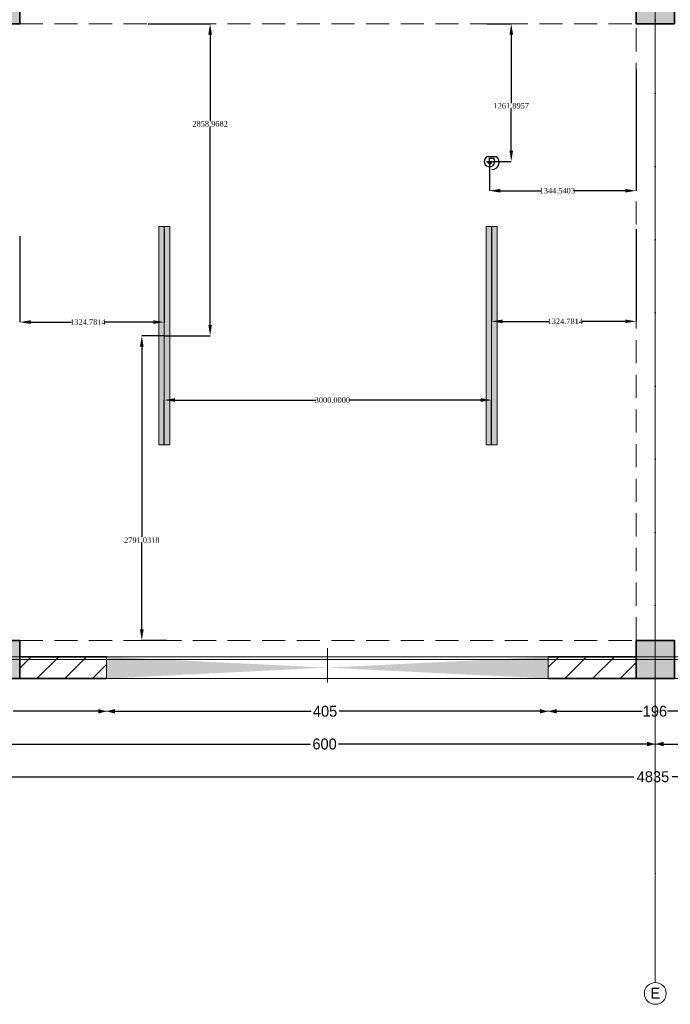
# Model space of a CAD drawing. Header units: inches. Extents: x -177438 to 34922, y -9538 to 55319.
# Tile 30 of 59: x 1944 to 7906, y -9538 to -515. Entities that reach past the tile are written whole.
import ezdxf
from ezdxf.enums import TextEntityAlignment as Align

# ---------------------------------------------------------------- set-up
doc = ezdxf.new("R2010")
doc.units = ezdxf.units.IN
doc.header["$MEASUREMENT"] = 0
doc.set_wipeout_variables(frame=1)
for name, pattern in [('Dot & Dashed', [670.277762, 317.5, -176.388889, 0, -176.388874]), ('Hidden', [317.5, 211.666667, -105.833333]), ('Wipeout_Contour', [1000, 0, -1000])]:
    doc.linetypes.add(name, pattern=pattern)
for name, color, linetype in [('- განათება', 7, 'Continuous'), ('Dimensioning - General', 7, 'Continuous'), ('Structural - Bearing', 7, 'Continuous'), ('Structural - Grid', 7, 'Continuous')]:
    doc.layers.add(name, color=color, linetype=linetype)
for name, color, linetype, lineweight in [('New_2D Drafting - General_Pen_No__2', 8, 'Continuous', 15), ('Structural - Bearing_Pen_No__1', 7, 'Continuous', 13), ('Structural - Bearing_Pen_No__20', 1, 'Continuous', 0), ('Structural - Bearing_Pen_No__27', 7, 'Continuous', 35)]:
    doc.layers.add(name, color=color, linetype=linetype, lineweight=lineweight)
for name, color, linetype, lineweight, true_color in [('Structural - Bearing_Pen_No__102', 7, 'Continuous', 13, 0xcccccc), ('Structural - Bearing_Pen_No__108', 7, 'Continuous', 13, 0xfd8379), ('Structural - Bearing_Pen_No__161', 7, 'Continuous', 13, 0x6a6a6a), ('Structural - Bearing_Pen_No__28', 7, 'Continuous', 35, 0xa80f02), ('Structural - Bearing_Pen_No__63', 7, 'Continuous', 18, 0xff9955), ('Structural - Bearing_Pen_No__81', 7, 'Continuous', 20, 0x6a6a6a), ('Structural - Grid_Pen_No__81', 7, 'Continuous', 20, 0x6a6a6a)]:
    doc.layers.add(name, color=color, linetype=linetype, lineweight=lineweight, true_color=true_color)
doc.styles.add('GENERATED_STYLE_3', font='txt')
doc.styles.get("Standard").update_dxf_attribs({"font": 'arial.ttf'})
doc.dimstyles.new('GENERATED_STYLE__2', dxfattribs={"dimtxt": 100, "dimasz": 76, "dimexe": 0.18, "dimexo": 0.0625, "dimgap": 0, "dimtad": 0, "dimtih": 1, "dimtoh": 1, "dimdec": 0, "dimlfac": 0.1, "dimzin": 0, "dimdsep": 46, "dimtxsty": 'GENERATED_STYLE_3', "dimblk": 'ARROWHEAD_5', "dimblk1": 'ARROWHEAD_5', "dimblk2": 'ARROWHEAD_5', "dimcen": 0.09, "dimse1": 1, "dimse2": 1, "dimclrd": 7, "dimclre": 7, "dimclrt": 7, "dimadec": 0, "dimazin": 0, "dimtfac": 1, "dimtdec": 4, "dimtmove": 0, "dimatfit": 3, "dimfxl": 1, "dimtolj": 1, "dimtzin": 0, "dimarcsym": 0})
doc.dimstyles.get("Standard").update_dxf_attribs({"dimtxt": 0.18, "dimasz": 0.18, "dimexe": 0.18, "dimexo": 0.0625, "dimgap": 0.09, "dimtad": 0, "dimtih": 1, "dimtoh": 1, "dimdec": 4, "dimzin": 0, "dimdsep": 46, "dimtxsty": 'Standard', "dimcen": 0.09, "dimadec": 0, "dimazin": 0, "dimtfac": 1, "dimtdec": 4, "dimtofl": 0, "dimtmove": 0, "dimatfit": 3, "dimfxl": 1, "dimtolj": 1, "dimtzin": 0, "dimarcsym": 0})
pattern_1 = [(45, (0, 0), (-127.2792, 127.2792), [])]

# ---------------------------------------------------------------- blocks, each defined once
blk = doc.blocks.new('Slab_1', base_point=(-47183.8, 14488))
at = {"layer": 'Structural - Bearing_Pen_No__1', "color": 7, "linetype": 'Continuous', "lineweight": 13, "flags": 128}
blk.add_lwpolyline([(-47183.8, 14488), (1166.2, 14488), (1166.2, 32488), (1166.2, 39238), (-26465.1, 39238), (-29183.8, 32838), (-47183.8, 32838)], close=True, dxfattribs=at)
blk = doc.blocks.new('Opening_2')
at = {"color": 254, "linetype": 'Wipeout_Contour', "lineweight": 0, "ltscale": 89410.088848}
blk.add_wipeout([(-28037.7, 14488), (-23990.2, 14488), (-26013.9, 14588)], dxfattribs=at).dxf.layer = 'Structural - Bearing'
at = {"layer": 'Structural - Bearing_Pen_No__1', "color": 7, "linetype": 'Continuous', "lineweight": 13, "flags": 128}
blk.add_lwpolyline([(-28037.7, 14488), (-23990.2, 14488)], dxfattribs=at)
at = {"color": 254, "linetype": 'Wipeout_Contour', "lineweight": 0, "ltscale": 89606.803775}
blk.add_wipeout([(-23990.2, 14688), (-28037.7, 14688), (-26013.9, 14588)], dxfattribs=at).dxf.layer = 'Structural - Bearing'
at = {"layer": 'Structural - Bearing_Pen_No__108', "linetype": 'Continuous', "lineweight": 13, "true_color": 0xfd8379}
for points in [[(-26013.9, 14588), (-28037.7, 14688), (-28037.7, 14488)], [(-26013.9, 14588), (-23990.2, 14488), (-23990.2, 14688)]]:
    blk.add_hatch(color=11, dxfattribs=at).paths.add_polyline_path(points)
at = {"layer": 'Structural - Bearing_Pen_No__1', "color": 7, "linetype": 'Continuous', "lineweight": 13, "flags": 128}
for points in [[(-23990.2, 14688), (-28037.7, 14688)], [(-28037.7, 14688), (-28037.7, 14488)], [(-23990.2, 14488), (-23990.2, 14688)]]:
    blk.add_lwpolyline(points, dxfattribs=at)
at = {"layer": 'Structural - Bearing_Pen_No__63', "color": 21, "linetype": 'Dot & Dashed', "lineweight": 18, "true_color": 0xff9955}
blk.add_line((-26013.9, 14768), (-26013.9, 14408), dxfattribs=at)
blk = doc.blocks.new('Wall_6', base_point=(1166.2, 14488))
at = {"layer": 'Structural - Bearing', "linetype": 'Continuous', "lineweight": 0, "true_color": 0x000000}
h = blk.add_hatch(dxfattribs=at)
h.set_pattern_fill('MASONRY_BLOCK', color=18, style=0, pattern_type=2)
h.set_pattern_definition(pattern_1)
h.paths.add_polyline_path([(-28833.8, 14688), (-28833.8, 14488), (-28037.7, 14488), (-28037.7, 14688)])
h = blk.add_hatch(dxfattribs=at)
h.set_pattern_fill('MASONRY_BLOCK', color=18, style=0, pattern_type=2)
h.set_pattern_definition(pattern_1)
h.paths.add_polyline_path([(-23990.2, 14488), (-23183.8, 14488), (-23183.8, 14688), (-23990.2, 14688)])
at = {"layer": 'Structural - Bearing_Pen_No__27', "color": 7, "linetype": 'Continuous', "lineweight": 35, "flags": 128}
for points in [[(-28037.7, 14688), (-28833.8, 14688)], [(-23183.8, 14688), (-23990.2, 14688)], [(-28833.8, 14488), (-28037.7, 14488)], [(-23990.2, 14488), (-23183.8, 14488)]]:
    blk.add_lwpolyline(points, dxfattribs=at)
blk = doc.blocks.new('Column_15', base_point=(-29008.8, 14663))
at = {"layer": 'Structural - Bearing_Pen_No__161', "linetype": 'Continuous', "lineweight": 0, "true_color": 0x6a6a6a}
blk.add_hatch(color=251, dxfattribs=at).paths.add_polyline_path([(-28833.8, 14488), (-28833.8, 14838), (-29183.8, 14838), (-29183.8, 14488)])
at = {"layer": 'Structural - Bearing_Pen_No__20', "color": 1, "linetype": 'Continuous', "lineweight": 0}
for p, q in [((-29008.8, 14743), (-29008.8, 14918)), ((-29088.8, 14663), (-29263.8, 14663)), ((-28928.8, 14663), (-28753.8, 14663)), ((-29008.8, 14583), (-29008.8, 14408))]:
    blk.add_line(p, q, dxfattribs=at)
blk.add_point((-29008.8, 14663), dxfattribs=at)
at = {"layer": 'Structural - Bearing_Pen_No__28', "color": 14, "linetype": 'Continuous', "lineweight": 35, "true_color": 0xa80f02, "flags": 128}
blk.add_lwpolyline([(-28833.8, 14488), (-28833.8, 14838), (-29183.8, 14838), (-29183.8, 14488)], close=True, dxfattribs=at)
blk = doc.blocks.new('Column_17', base_point=(-29008.8, 20663))
at = {"layer": 'Structural - Bearing_Pen_No__161', "linetype": 'Continuous', "lineweight": 0, "true_color": 0x6a6a6a}
blk.add_hatch(color=251, dxfattribs=at).paths.add_polyline_path([(-28833.8, 20488), (-28833.8, 20838), (-29183.8, 20838), (-29183.8, 20488)])
at = {"layer": 'Structural - Bearing_Pen_No__20', "color": 1, "linetype": 'Continuous', "lineweight": 0}
for p, q in [((-29008.8, 20743), (-29008.8, 20918)), ((-29088.8, 20663), (-29263.8, 20663)), ((-28928.8, 20663), (-28753.8, 20663)), ((-29008.8, 20583), (-29008.8, 20408))]:
    blk.add_line(p, q, dxfattribs=at)
blk.add_point((-29008.8, 20663), dxfattribs=at)
at = {"layer": 'Structural - Bearing_Pen_No__28', "color": 14, "linetype": 'Continuous', "lineweight": 35, "true_color": 0xa80f02, "flags": 128}
blk.add_lwpolyline([(-28833.8, 20488), (-28833.8, 20838), (-29183.8, 20838), (-29183.8, 20488)], close=True, dxfattribs=at)
blk = doc.blocks.new('Column_19', base_point=(-23008.8, 14663))
at = {"layer": 'Structural - Bearing_Pen_No__161', "linetype": 'Continuous', "lineweight": 0, "true_color": 0x6a6a6a}
blk.add_hatch(color=251, dxfattribs=at).paths.add_polyline_path([(-22833.8, 14488), (-22833.8, 14838), (-23183.8, 14838), (-23183.8, 14488)])
at = {"layer": 'Structural - Bearing_Pen_No__20', "color": 1, "linetype": 'Continuous', "lineweight": 0}
for p, q in [((-23008.8, 14743), (-23008.8, 14918)), ((-23088.8, 14663), (-23263.8, 14663)), ((-22928.8, 14663), (-22753.8, 14663)), ((-23008.8, 14583), (-23008.8, 14408))]:
    blk.add_line(p, q, dxfattribs=at)
blk.add_point((-23008.8, 14663), dxfattribs=at)
at = {"layer": 'Structural - Bearing_Pen_No__28', "color": 14, "linetype": 'Continuous', "lineweight": 35, "true_color": 0xa80f02, "flags": 128}
blk.add_lwpolyline([(-22833.8, 14488), (-22833.8, 14838), (-23183.8, 14838), (-23183.8, 14488)], close=True, dxfattribs=at)
blk = doc.blocks.new('Column_21', base_point=(-23008.8, 20663))
at = {"layer": 'Structural - Bearing_Pen_No__161', "linetype": 'Continuous', "lineweight": 0, "true_color": 0x6a6a6a}
blk.add_hatch(color=251, dxfattribs=at).paths.add_polyline_path([(-22833.8, 20488), (-22833.8, 20838), (-23183.8, 20838), (-23183.8, 20488)])
at = {"layer": 'Structural - Bearing_Pen_No__20', "color": 1, "linetype": 'Continuous', "lineweight": 0}
for p, q in [((-23008.8, 20743), (-23008.8, 20918)), ((-23088.8, 20663), (-23263.8, 20663)), ((-22928.8, 20663), (-22753.8, 20663)), ((-23008.8, 20583), (-23008.8, 20408))]:
    blk.add_line(p, q, dxfattribs=at)
blk.add_point((-23008.8, 20663), dxfattribs=at)
at = {"layer": 'Structural - Bearing_Pen_No__28', "color": 14, "linetype": 'Continuous', "lineweight": 35, "true_color": 0xa80f02, "flags": 128}
blk.add_lwpolyline([(-22833.8, 20488), (-22833.8, 20838), (-23183.8, 20838), (-23183.8, 20488)], close=True, dxfattribs=at)
blk = doc.blocks.new('Standard grid marker')
at = {"layer": 'Structural - Grid_Pen_No__81', "color": 251, "linetype": 'Continuous', "lineweight": 20, "true_color": 0x6a6a6a}
blk.add_line((1000, 0), (51328.1, 0), dxfattribs=at)
at = {"layer": 'Structural - Grid_Pen_No__81', "color": 251, "lineweight": 20, "true_color": 0x6a6a6a, "style": 'GENERATED_STYLE_3'}
for tag, p in [('AC_MarkerText_1_0', (-100, -144)), ('AC_MarkerText_1_1', (52428.1, -144))]:
    blk.add_attdef(tag, text='', height=100, rotation=180, dxfattribs=at).set_placement(p, align=Align.TOP_CENTER)
blk = doc.blocks.new('Standard grid marker_2')
at = {"layer": 'Structural - Grid_Pen_No__81', "color": 251, "linetype": 'Continuous', "lineweight": 20, "true_color": 0x6a6a6a}
for q in [(0, 0), (27734.9, 0)]:
    blk.add_line((1000, 0), q, dxfattribs=at)
blk.add_circle((-100, 0), 100, dxfattribs=at)
blk.add_point((1000, 0), dxfattribs=at)
blk.add_point((1000, 0), dxfattribs=at)
at = {"layer": 'Structural - Grid_Pen_No__81', "color": 251, "lineweight": 20, "true_color": 0x6a6a6a, "style": 'GENERATED_STYLE_3'}
for tag, p in [('AC_MarkerText_1_0', (-1.5, -46.7)), ('AC_MarkerText_1_1', (28933.4, -46.7))]:
    blk.add_attdef(tag, text='', height=100, rotation=270, dxfattribs=at).set_placement(p, align=Align.TOP_CENTER)
blk = doc.blocks.new('Beam_5', base_point=(-23008.8, 14663))
at = {"layer": 'Structural - Bearing_Pen_No__102', "color": 254, "linetype": 'Hidden', "lineweight": 13, "true_color": 0xcccccc}
blk.add_line((-23183.8, 14838), (-23183.8, 20488), dxfattribs=at)
at = {"layer": 'Structural - Bearing_Pen_No__81', "color": 251, "linetype": 'Dot & Dashed', "lineweight": 20, "true_color": 0x6a6a6a}
blk.add_line((-23008.8, 14663), (-23008.8, 39096.2), dxfattribs=at)
blk = doc.blocks.new('Beam_10', base_point=(-47008.8, 14663))
at = {"layer": 'Structural - Bearing_Pen_No__102', "color": 254, "linetype": 'Hidden', "lineweight": 13, "true_color": 0xcccccc}
for p, q in [((-28833.8, 14838), (-23183.8, 14838)), ((-47183.8, 14488), (1166.2, 14488))]:
    blk.add_line(p, q, dxfattribs=at)
at = {"layer": 'Structural - Bearing_Pen_No__81', "color": 251, "linetype": 'Dot & Dashed', "lineweight": 20, "true_color": 0x6a6a6a}
blk.add_line((-47008.8, 14663), (991.2, 14663), dxfattribs=at)
blk = doc.blocks.new('Beam_11', base_point=(-47008.8, 20663))
at = {"layer": 'Structural - Bearing_Pen_No__102', "color": 254, "linetype": 'Hidden', "lineweight": 13, "true_color": 0xcccccc}
blk.add_line((-28833.8, 20488), (-23183.8, 20488), dxfattribs=at)
blk = doc.blocks.new('ARROWHEAD_5')
at = {"linetype": 'Continuous', "lineweight": 0}
blk.add_hatch(color=0, dxfattribs=at).paths.add_polyline_path([(-1, 0.2679), (0, 0), (-1, -0.2679)])
at = {"color": 0, "linetype": 'Continuous', "lineweight": 0}
blk.add_line((0, 0), (-1, 0), dxfattribs=at)
blk = doc.blocks.new('*D175')
at = {"layer": 'Defpoints', "color": 0, "linetype": 'Continuous', "transparency": 16777216}
for p in [(6787.3, -6552.7), (8742.8, -6552.7), (6787.3, -6852.7)]:
    blk.add_point(p, dxfattribs=at)
at = {"layer": 'Dimensioning - General', "color": 7, "linetype": 'Continuous', "lineweight": -2, "transparency": 16777216}
for p, q in [((6863.3, -6852.7), (7648.2, -6852.7)), ((8666.8, -6852.7), (7881.6, -6852.7))]:
    blk.add_line(p, q, dxfattribs=at)
at = {"layer": 'Dimensioning - General', "color": 7, "linetype": 'Continuous', "lineweight": -2, "transparency": 16777216, "xscale": 76.00000000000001, "yscale": 76.00000000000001, "zscale": 76.00000000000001, "rotation": 180}
blk.add_blockref('ARROWHEAD_5', (6787.3, -6852.7), dxfattribs=at)
at = {"layer": 'Dimensioning - General', "color": 7, "linetype": 'Continuous', "lineweight": -2, "transparency": 16777216, "xscale": 76.00000000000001, "yscale": 76.00000000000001, "zscale": 76.00000000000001}
blk.add_blockref('ARROWHEAD_5', (8742.8, -6852.7), dxfattribs=at)
at = {"layer": 'Dimensioning - General', "color": 7, "linetype": 'Continuous', "lineweight": 13, "transparency": 16777216, "insert": (7764.9, -6852.7), "char_height": 100, "attachment_point": 5, "style": 'GENERATED_STYLE_3'}
blk.add_mtext('\\A1;196', dxfattribs=at)
blk = doc.blocks.new('*D176')
at = {"layer": 'Defpoints', "color": 0, "linetype": 'Continuous', "transparency": 16777216}
for p in [(2739.8, -6552.7), (6787.3, -6552.7), (2739.8, -6852.7)]:
    blk.add_point(p, dxfattribs=at)
at = {"layer": 'Dimensioning - General', "color": 7, "linetype": 'Continuous', "lineweight": -2, "transparency": 16777216}
for p, q in [((2815.8, -6852.7), (4613.7, -6852.7)), ((6711.3, -6852.7), (4870.8, -6852.7))]:
    blk.add_line(p, q, dxfattribs=at)
at = {"layer": 'Dimensioning - General', "color": 7, "linetype": 'Continuous', "lineweight": -2, "transparency": 16777216, "xscale": 76.00000000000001, "yscale": 76.00000000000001, "zscale": 76.00000000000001, "rotation": 180}
blk.add_blockref('ARROWHEAD_5', (2739.8, -6852.7), dxfattribs=at)
at = {"layer": 'Dimensioning - General', "color": 7, "linetype": 'Continuous', "lineweight": -2, "transparency": 16777216, "xscale": 76.00000000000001, "yscale": 76.00000000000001, "zscale": 76.00000000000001}
blk.add_blockref('ARROWHEAD_5', (6787.3, -6852.7), dxfattribs=at)
at = {"layer": 'Dimensioning - General', "color": 7, "linetype": 'Continuous', "lineweight": 13, "transparency": 16777216, "insert": (4742.2, -6852.7), "char_height": 100, "attachment_point": 5, "style": 'GENERATED_STYLE_3'}
blk.add_mtext('\\A1;405', dxfattribs=at)
blk = doc.blocks.new('*D177')
at = {"layer": 'Defpoints', "color": 0, "linetype": 'Continuous', "transparency": 16777216}
for p in [(789.3, -6552.7), (2739.8, -6552.7), (789.3, -6852.7)]:
    blk.add_point(p, dxfattribs=at)
at = {"layer": 'Dimensioning - General', "color": 7, "linetype": 'Continuous', "lineweight": -2, "transparency": 16777216}
for p, q in [((865.3, -6852.7), (1644.8, -6852.7)), ((2663.8, -6852.7), (1882.9, -6852.7))]:
    blk.add_line(p, q, dxfattribs=at)
at = {"layer": 'Dimensioning - General', "color": 7, "linetype": 'Continuous', "lineweight": -2, "transparency": 16777216, "xscale": 76.00000000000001, "yscale": 76.00000000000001, "zscale": 76.00000000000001, "rotation": 180}
blk.add_blockref('ARROWHEAD_5', (789.3, -6852.7), dxfattribs=at)
at = {"layer": 'Dimensioning - General', "color": 7, "linetype": 'Continuous', "lineweight": -2, "transparency": 16777216, "xscale": 76.00000000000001, "yscale": 76.00000000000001, "zscale": 76.00000000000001}
blk.add_blockref('ARROWHEAD_5', (2739.8, -6852.7), dxfattribs=at)
at = {"layer": 'Dimensioning - General', "color": 7, "linetype": 'Continuous', "lineweight": 13, "transparency": 16777216, "insert": (1763.9, -6852.7), "char_height": 100, "attachment_point": 5, "style": 'GENERATED_STYLE_3'}
blk.add_mtext('\\A1;195', dxfattribs=at)
blk = doc.blocks.new('*D185')
at = {"layer": 'Defpoints', "color": 0, "linetype": 'Continuous', "transparency": 16777216}
for p in [(7768.7, -6992.5), (13768.7, -7048.8), (7768.7, -7152.7)]:
    blk.add_point(p, dxfattribs=at)
at = {"layer": 'Dimensioning - General', "color": 7, "linetype": 'Continuous', "lineweight": -2, "transparency": 16777216}
for p, q in [((7844.7, -7152.7), (10609.2, -7152.7)), ((13692.7, -7152.7), (10866.4, -7152.7))]:
    blk.add_line(p, q, dxfattribs=at)
at = {"layer": 'Dimensioning - General', "color": 7, "linetype": 'Continuous', "lineweight": -2, "transparency": 16777216, "xscale": 76.00000000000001, "yscale": 76.00000000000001, "zscale": 76.00000000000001, "rotation": 180}
blk.add_blockref('ARROWHEAD_5', (7768.7, -7152.7), dxfattribs=at)
at = {"layer": 'Dimensioning - General', "color": 7, "linetype": 'Continuous', "lineweight": -2, "transparency": 16777216, "xscale": 76.00000000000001, "yscale": 76.00000000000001, "zscale": 76.00000000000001}
blk.add_blockref('ARROWHEAD_5', (13768.7, -7152.7), dxfattribs=at)
at = {"layer": 'Dimensioning - General', "color": 7, "linetype": 'Continuous', "lineweight": 13, "transparency": 16777216, "insert": (10737.8, -7152.7), "char_height": 100, "attachment_point": 5, "style": 'GENERATED_STYLE_3'}
blk.add_mtext('\\A1;600', dxfattribs=at)
blk = doc.blocks.new('*D186')
at = {"layer": 'Defpoints', "color": 0, "linetype": 'Continuous', "transparency": 16777216}
for p in [(7768.7, -6992.5), (1768.7, -7052.1), (1768.7, -7152.7)]:
    blk.add_point(p, dxfattribs=at)
at = {"layer": 'Dimensioning - General', "color": 7, "linetype": 'Continuous', "lineweight": -2, "transparency": 16777216}
for p, q in [((1844.7, -7152.7), (4609.2, -7152.7)), ((7692.7, -7152.7), (4866.4, -7152.7))]:
    blk.add_line(p, q, dxfattribs=at)
at = {"layer": 'Dimensioning - General', "color": 7, "linetype": 'Continuous', "lineweight": -2, "transparency": 16777216, "xscale": 76.00000000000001, "yscale": 76.00000000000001, "zscale": 76.00000000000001, "rotation": 180}
blk.add_blockref('ARROWHEAD_5', (1768.7, -7152.7), dxfattribs=at)
at = {"layer": 'Dimensioning - General', "color": 7, "linetype": 'Continuous', "lineweight": -2, "transparency": 16777216, "xscale": 76.00000000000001, "yscale": 76.00000000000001, "zscale": 76.00000000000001}
blk.add_blockref('ARROWHEAD_5', (7768.7, -7152.7), dxfattribs=at)
at = {"layer": 'Dimensioning - General', "color": 7, "linetype": 'Continuous', "lineweight": 13, "transparency": 16777216, "insert": (4737.8, -7152.7), "char_height": 100, "attachment_point": 5, "style": 'GENERATED_STYLE_3'}
blk.add_mtext('\\A1;600', dxfattribs=at)
blk = doc.blocks.new('*D190')
at = {"layer": 'Defpoints', "color": 0, "linetype": 'Continuous', "transparency": 16777216}
for p in [(-16406.3, -6552.7), (31943.7, -6552.7), (-16406.3, -7452.7)]:
    blk.add_point(p, dxfattribs=at)
at = {"layer": 'Dimensioning - General', "color": 7, "linetype": 'Continuous', "lineweight": -2, "transparency": 16777216}
for p, q in [((-16330.3, -7452.7), (7571.2, -7452.7)), ((31867.7, -7452.7), (7923.5, -7452.7))]:
    blk.add_line(p, q, dxfattribs=at)
at = {"layer": 'Dimensioning - General', "color": 7, "linetype": 'Continuous', "lineweight": -2, "transparency": 16777216, "xscale": 76.00000000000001, "yscale": 76.00000000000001, "zscale": 76.00000000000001, "rotation": 180}
blk.add_blockref('ARROWHEAD_5', (-16406.3, -7452.7), dxfattribs=at)
at = {"layer": 'Dimensioning - General', "color": 7, "linetype": 'Continuous', "lineweight": -2, "transparency": 16777216, "xscale": 76.00000000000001, "yscale": 76.00000000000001, "zscale": 76.00000000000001}
blk.add_blockref('ARROWHEAD_5', (31943.7, -7452.7), dxfattribs=at)
at = {"layer": 'Dimensioning - General', "color": 7, "linetype": 'Continuous', "lineweight": 13, "transparency": 16777216, "insert": (7747.4, -7452.7), "char_height": 100, "attachment_point": 5, "style": 'GENERATED_STYLE_3'}
blk.add_mtext('\\A1;4835', dxfattribs=at)
blk = doc.blocks.new('მოძრაობის დეტექტორი')
at = {"layer": '- განათება'}
h = blk.add_hatch(color=6, dxfattribs=at)
h.dxf.hatch_style = 1
h.paths.add_polyline_path([(-100, -1), (1, -123), (100, 1)])
at = {"layer": '- განათება', "color": 6}
for p, q in [((-100, -1), (100, 1)), ((-58, 165), (233, 165)), ((0, 106), (143, 106)), ((1, -123), (100, 1))]:
    blk.add_line(p, q, dxfattribs=at)
blk.add_lwpolyline([(0, 0), (0, 106)], dxfattribs=at)
for centre, radius, start, end in [((3, 0), 176, 110.3272, 37.1447), ((77, -23), 245, 270.0765, 50.2358)]:
    blk.add_arc(centre, radius, start, end, dxfattribs=at)
blk = doc.blocks.new('მოძრაობის დედექტორი')
at = {"layer": '- განათება', "color": 6}
blk.add_blockref('მოძრაობის დეტექტორი', (0, 0), dxfattribs=at)
blk = doc.blocks.new('*D942')
at = {"layer": '- განათება', "color": 0, "lineweight": -2, "transparency": 16777216}
for p, q in [((3120.4, -552.7), (3689, -552.7)), ((3688.8, -652.7), (3688.8, -1444.5)), ((3688.8, -3311.7), (3688.8, -1495.9)), ((3268.6, -3411.7), (3689, -3411.7))]:
    blk.add_line(p, q, dxfattribs=at)
at = {"layer": '- განათება', "color": 0, "transparency": 16777216}
for points in [[(3672.1, -652.7), (3705.5, -652.7), (3688.8, -552.7)], [(3672.1, -3311.7), (3705.5, -3311.7), (3688.8, -3411.7)]]:
    blk.add_solid(points, dxfattribs=at)
at = {"layer": 'Defpoints', "color": 0, "transparency": 16777216}
for p in [(3120.3, -552.7), (3688.8, -552.7), (3268.5, -3411.7)]:
    blk.add_point(p, dxfattribs=at)
at = {"layer": '- განათება', "color": 0, "transparency": 16777216, "insert": (3688.8, -1470.2), "char_height": 50, "attachment_point": 5}
blk.add_mtext('\\A1;{\\fSylfaen|b0|i0|c0|p18;2858.9682}', dxfattribs=at)
blk = doc.blocks.new('*D943')
at = {"layer": '- განათება', "color": 0, "lineweight": -2, "transparency": 16777216}
for p, q in [((3268.5, -4411.6), (3268.5, -4000.5)), ((3368.5, -4000.7), (4657.7, -4000.7)), ((6168.5, -4000.7), (4960.9, -4000.7)), ((6268.5, -4411.6), (6268.5, -4000.5))]:
    blk.add_line(p, q, dxfattribs=at)
at = {"layer": '- განათება', "color": 0, "transparency": 16777216}
for points in [[(3368.5, -3984), (3368.5, -4017.4), (3268.5, -4000.7)], [(6168.5, -3984), (6168.5, -4017.4), (6268.5, -4000.7)]]:
    blk.add_solid(points, dxfattribs=at)
at = {"layer": 'Defpoints', "color": 0, "transparency": 16777216}
for p in [(3268.5, -4000.7), (3268.5, -4411.7), (6268.5, -4411.7)]:
    blk.add_point(p, dxfattribs=at)
at = {"layer": '- განათება', "color": 0, "transparency": 16777216, "insert": (4809.3, -4000.7), "char_height": 50, "attachment_point": 5}
blk.add_mtext('\\A1;{\\fSylfaen|b0|i0|c0|p18;3000.0000}', dxfattribs=at)
blk = doc.blocks.new('*D944')
at = {"layer": '- განათება', "color": 0, "lineweight": -2, "transparency": 16777216}
for p, q in [((3268.4, -3411.7), (3062.6, -3411.7)), ((3062.8, -3511.7), (3062.8, -5258.3)), ((3062.8, -6102.7), (3062.8, -5309.6)), ((3291.4, -6202.7), (3062.6, -6202.7))]:
    blk.add_line(p, q, dxfattribs=at)
at = {"layer": '- განათება', "color": 0, "transparency": 16777216}
for points in [[(3046.1, -3511.7), (3079.5, -3511.7), (3062.8, -3411.7)], [(3046.1, -6102.7), (3079.5, -6102.7), (3062.8, -6202.7)]]:
    blk.add_solid(points, dxfattribs=at)
at = {"layer": 'Defpoints', "color": 0, "transparency": 16777216}
for p in [(3062.8, -3411.7), (3268.5, -3411.7), (3291.5, -6202.7)]:
    blk.add_point(p, dxfattribs=at)
at = {"layer": '- განათება', "color": 0, "transparency": 16777216, "insert": (3062.8, -5284), "char_height": 50, "attachment_point": 5}
blk.add_mtext('\\A1;{\\fSylfaen|b0|i0|c0|p18;2791.0318}', dxfattribs=at)
blk = doc.blocks.new('*D945')
at = {"layer": '- განათება', "color": 0, "lineweight": -2, "transparency": 16777216}
for p, q in [((3268.5, -2433.7), (3268.5, -3286.4)), ((1943.7, -2499.6), (1943.7, -3286.4)), ((2043.7, -3286.2), (2418.8, -3286.2)), ((3168.5, -3286.2), (2718.8, -3286.2))]:
    blk.add_line(p, q, dxfattribs=at)
at = {"layer": '- განათება', "color": 0, "transparency": 16777216}
for points in [[(2043.7, -3269.5), (2043.7, -3302.9), (1943.7, -3286.2)], [(3168.5, -3269.5), (3168.5, -3302.9), (3268.5, -3286.2)]]:
    blk.add_solid(points, dxfattribs=at)
at = {"layer": 'Defpoints', "color": 0, "transparency": 16777216}
for p in [(3268.5, -2433.7), (1943.7, -2499.5), (1943.7, -3286.2)]:
    blk.add_point(p, dxfattribs=at)
at = {"layer": '- განათება', "color": 0, "transparency": 16777216, "insert": (2568.8, -3286.2), "char_height": 50, "attachment_point": 5}
blk.add_mtext('\\A1;{\\fSylfaen|b0|i0|c0|p18;1324.7814}', dxfattribs=at)
blk = doc.blocks.new('*D946')
at = {"layer": '- განათება', "color": 0, "lineweight": -2, "transparency": 16777216}
for p, q in [((6268.5, -2420.5), (6268.5, -3279.9)), ((7593.3, -2433.7), (7593.3, -3279.9)), ((6368.5, -3279.7), (6793.6, -3279.7)), ((7493.3, -3279.7), (7093.6, -3279.7))]:
    blk.add_line(p, q, dxfattribs=at)
at = {"layer": '- განათება', "color": 0, "transparency": 16777216}
for points in [[(6368.5, -3263), (6368.5, -3296.4), (6268.5, -3279.7)], [(7493.3, -3263), (7493.3, -3296.4), (7593.3, -3279.7)]]:
    blk.add_solid(points, dxfattribs=at)
at = {"layer": 'Defpoints', "color": 0, "transparency": 16777216}
for p in [(6268.5, -2420.5), (7593.3, -2433.7), (6268.5, -3279.7)]:
    blk.add_point(p, dxfattribs=at)
at = {"layer": '- განათება', "color": 0, "transparency": 16777216, "insert": (6943.6, -3279.7), "char_height": 50, "attachment_point": 5}
blk.add_mtext('\\A1;{\\fSylfaen|b0|i0|c0|p18;1324.7814}', dxfattribs=at)
blk = doc.blocks.new('*D1008')
at = {"layer": '- განათება', "color": 0, "lineweight": -2, "transparency": 16777216}
for p, q in [((7593, -968.7), (7593, -2082.7)), ((6248.4, -1814.7), (6248.4, -2082.7)), ((6348.4, -2082.5), (6721, -2082.5)), ((7493, -2082.5), (7019.9, -2082.5))]:
    blk.add_line(p, q, dxfattribs=at)
at = {"layer": '- განათება', "color": 0, "transparency": 16777216}
for points in [[(6348.4, -2065.8), (6348.4, -2099.1), (6248.4, -2082.5)], [(7493, -2065.8), (7493, -2099.1), (7593, -2082.5)]]:
    blk.add_solid(points, dxfattribs=at)
at = {"layer": 'Defpoints', "color": 0, "transparency": 16777216}
for p in [(7593, -968.6), (6248.4, -1814.6), (6248.4, -2082.5)]:
    blk.add_point(p, dxfattribs=at)
at = {"layer": '- განათება', "color": 0, "transparency": 16777216, "insert": (6870.4, -2082.5), "char_height": 50, "attachment_point": 5}
blk.add_mtext('\\A1;{\\fSylfaen|b0|i0|c0|p18;1344.5403}', dxfattribs=at)
blk = doc.blocks.new('*D1009')
at = {"layer": '- განათება', "color": 0, "lineweight": -2, "transparency": 16777216}
for p, q in [((6224.6, -552.7), (6448.9, -552.7)), ((6448.7, -652.7), (6448.7, -1278.8)), ((6448.7, -1714.6), (6448.7, -1330.2)), ((6247.7, -1814.6), (6448.9, -1814.6))]:
    blk.add_line(p, q, dxfattribs=at)
at = {"layer": '- განათება', "color": 0, "transparency": 16777216}
for points in [[(6432, -652.7), (6465.4, -652.7), (6448.7, -552.7)], [(6432, -1714.6), (6465.4, -1714.6), (6448.7, -1814.6)]]:
    blk.add_solid(points, dxfattribs=at)
at = {"layer": 'Defpoints', "color": 0, "transparency": 16777216}
for p in [(6224.5, -552.7), (6247.6, -1814.6), (6448.7, -1814.6)]:
    blk.add_point(p, dxfattribs=at)
at = {"layer": '- განათება', "color": 0, "transparency": 16777216, "insert": (6448.7, -1304.5), "char_height": 50, "attachment_point": 5}
blk.add_mtext('\\A1;{\\fSylfaen|b0|i0|c0|p18;1261.8957}', dxfattribs=at)

msp = doc.modelspace()

# ---------------------------------------------------------------- hatches: boundary and pattern name
at = {"layer": '- განათება', "linetype": 'Continuous', "lineweight": 0, "true_color": 0xbfbf00}
for points in [[(3218.49746, -2411.68421), (3318.49746, -2411.68421), (3318.49746, -4411.68421), (3218.49746, -4411.68421)], [(6218.49746, -2411.68421), (6318.49746, -2411.68421), (6318.49746, -4411.68421), (6218.49746, -4411.68421)]]:
    msp.add_hatch(color=52, dxfattribs=at).paths.add_polyline_path(points)

# ---------------------------------------------------------------- linework, layer by layer
at = {"layer": '- განათება', "color": 7, "linetype": 'Continuous', "lineweight": 13}
for p, q in [((3268.49746, -2411.68421), (3268.49746, -4411.68421)), ((6268.49746, -2411.68421), (6268.49746, -4411.68421))]:
    msp.add_line(p, q, dxfattribs=at)
at = {"layer": '- განათება', "color": 8, "linetype": 'Continuous', "lineweight": 15, "flags": 128}
for points in [[(3218.49746, -2411.68421), (3318.49746, -2411.68421), (3318.49746, -4411.68421), (3218.49746, -4411.68421)], [(6218.49746, -2411.68421), (6318.49746, -2411.68421), (6318.49746, -4411.68421), (6218.49746, -4411.68421)]]:
    msp.add_lwpolyline(points, close=True, dxfattribs=at)
at = {"layer": 'New_2D Drafting - General_Pen_No__2', "color": 8, "linetype": 'Continuous', "lineweight": 15, "flags": 128}
for points in [[(31743.71602, -6352.71606), (31743.71602, 17997.28394), (4444.69471, 17997.28394), (1811.01254, 11797.28394), (1811.01254, 11597.28394), (-4056.28398, 11597.28394), (-4056.28398, 5447.28396), (-10206.28398, 5447.27184), (-10195.74273, -6352.71606)], [(7593.71602, -202.71606), (7943.71602, -202.71606), (7943.71602, -552.71606), (7593.71602, -552.71606)]]:
    msp.add_lwpolyline(points, close=True, dxfattribs=at)

# ---------------------------------------------------------------- block references
at = {"layer": '- განათება', "color": 6, "xscale": 0.2773570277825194, "yscale": 0.2773570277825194, "zscale": 0.2773570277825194}
msp.add_blockref('მოძრაობის დედექტორი', (6248.41007, -1814.59737), dxfattribs=at)
at = {"layer": 'Structural - Bearing', "color": 7, "linetype": 'Continuous', "lineweight": 13}
msp.add_blockref('Slab_1', (-16406.28398, -6552.71606), dxfattribs=at)
at = {"layer": 'Structural - Bearing', "color": 254, "lineweight": 13, "true_color": 0xcccccc}
for name, p in [('Beam_5', (7768.71602, -6377.71606)), ('Beam_11', (-16231.28398, -377.71606))]:
    msp.add_blockref(name, p, dxfattribs=at)
at = {"layer": 'Structural - Bearing', "color": 14, "lineweight": 35, "true_color": 0xa80f02}
for name, p in [('Column_17', (1768.71602, -377.71606)), ('Column_21', (7768.71602, -377.71606)), ('Column_15', (1768.71602, -6377.71606)), ('Column_19', (7768.71602, -6377.71606))]:
    msp.add_blockref(name, p, dxfattribs=at)
at = {"layer": 'Structural - Grid', "color": 8, "linetype": 'Continuous', "lineweight": 15}
ref = msp.add_blockref('Standard grid marker_2', (7768.71602, -9337.64184), dxfattribs=dict(at, zscale=1000, rotation=90))
ref.add_attrib('AC_MarkerText_1', 'E', dxfattribs={"layer": 'Structural - Grid_Pen_No__81', "color": 251, "lineweight": 20, "true_color": 0x6a6a6a, "height": 100, "rotation": 360, "style": 'GENERATED_STYLE_3'}).set_placement((7768.71602, -9385.82367), align=Align.TOP_CENTER)

# ---------------------------------------------------------------- dimensions: what is measured, and where the dimension line sits
at = {"layer": '- განათება', "color": 1}
for base, p1, p2, angle, picture, middle in [((3688.796347, -552.716061), (3268.497463, -3411.684214), (3120.296347, -552.716061), 90, '*D942', (3688.796347, -1470.185828)), ((6448.68689, -1814.6118), (6224.5, -552.71606), (6247.64445, -1814.6118), 270, '*D1009', (6448.68689, -1304.48259)), ((6248.41007, -2082.48259), (7592.9504, -968.6118), (6248.41007, -1814.59737), 180, '*D1008', (6870.42843, -2082.48259)), ((1943.71602, -3286.18583), (3268.49746, -2433.68583), (1943.71602, -2499.5), 180, '*D945', (2568.79635, -3286.18583)), ((6268.49746, -3279.68583), (7593.2789, -2433.68583), (6268.49746, -2420.46815), 180, '*D946', (6943.57779, -3279.68583)), ((3062.796347, -3411.684214), (3291.5, -6202.716061), (3268.497463, -3411.684214), 90, '*D944', (3062.796347, -5283.968154)), ((3268.49746, -4000.68583), (6268.49746, -4411.68421), (3268.49746, -4411.68421), 180, '*D943', (4809.29635, -4000.68583))]:
    dim = msp.add_linear_dim(base=base, p1=p1, p2=p2, angle=angle, text='{\\fSylfaen|b0|i0|c0|p18;<>}', dimstyle='Standard', override={"dimtxt": 50, "dimasz": 100}, dxfattribs=at)
    dim.commit()
    dim.dimension.update_dxf_attribs({"geometry": picture, "text_midpoint": middle, "dimtype": 160})
at = {"layer": 'Dimensioning - General', "color": 7, "linetype": 'Continuous', "lineweight": 13}
for base, p1, p2, picture, middle in [((1768.71602, -7152.71606), (7768.71602, -6992.47152), (1768.71602, -7052.13687), '*D186', (4737.77953, -7152.71606)), ((7768.71602, -7152.71606), (13768.71602, -7048.76341), (7768.71602, -6992.47152), '*D185', (10737.77953, -7152.71606))]:
    dim = msp.add_linear_dim(base=base, p1=p1, p2=p2, angle=180, dimstyle='GENERATED_STYLE__2', dxfattribs=at)
    dim.commit()
    dim.dimension.update_dxf_attribs({"geometry": picture, "text_midpoint": middle, "dimtype": 160})

# ---------------------------------------------------------------- next in the draw order: block references
at = {"layer": 'Structural - Bearing', "color": 7, "linetype": 'Continuous', "lineweight": 13}
msp.add_blockref('Opening_2', (30777.50403, -21040.69703), dxfattribs=at)

# ---------------------------------------------------------------- next in the draw order: block references
at = {"layer": 'Structural - Bearing', "color": 254, "lineweight": 13, "true_color": 0xcccccc}
msp.add_blockref('Beam_10', (-16231.28398, -6377.71606), dxfattribs=at)
at = {"layer": 'Structural - Bearing', "color": 7, "lineweight": 35}
msp.add_blockref('Wall_6', (31943.71602, -6552.71606), dxfattribs=at)
at = {"layer": 'Structural - Grid', "color": 8, "linetype": 'Continuous', "lineweight": 15, "zscale": 1000, "rotation": 180}
msp.add_blockref('Standard grid marker', (34721.7883, -6377.71606), dxfattribs=at)

# ---------------------------------------------------------------- next in the draw order: dimensions: what is measured, and where the dimension line sits
at = {"layer": 'Dimensioning - General', "color": 7, "linetype": 'Continuous', "lineweight": 13}
for base, p1, p2, picture, middle in [((-16406.28398, -7452.71606), (31943.71602, -6552.71606), (-16406.28398, -6552.71606), '*D190', (7747.35252, -7452.71606)), ((789.32981, -6852.71606), (2739.7884, -6552.71604), (789.32981, -6552.71604), '*D177', (1763.87711, -6852.71606)), ((2739.7884, -6852.71606), (6787.33035, -6552.71604), (2739.7884, -6552.71604), '*D176', (4742.22288, -6852.71606)), ((6787.33035, -6852.71606), (8742.83301, -6552.71604), (6787.33035, -6552.71604), '*D175', (7764.90869, -6852.71606))]:
    dim = msp.add_linear_dim(base=base, p1=p1, p2=p2, angle=180, dimstyle='GENERATED_STYLE__2', dxfattribs=at)
    dim.commit()
    dim.dimension.update_dxf_attribs({"geometry": picture, "text_midpoint": middle, "dimtype": 160})

doc.saveas('drawing.dxf')
